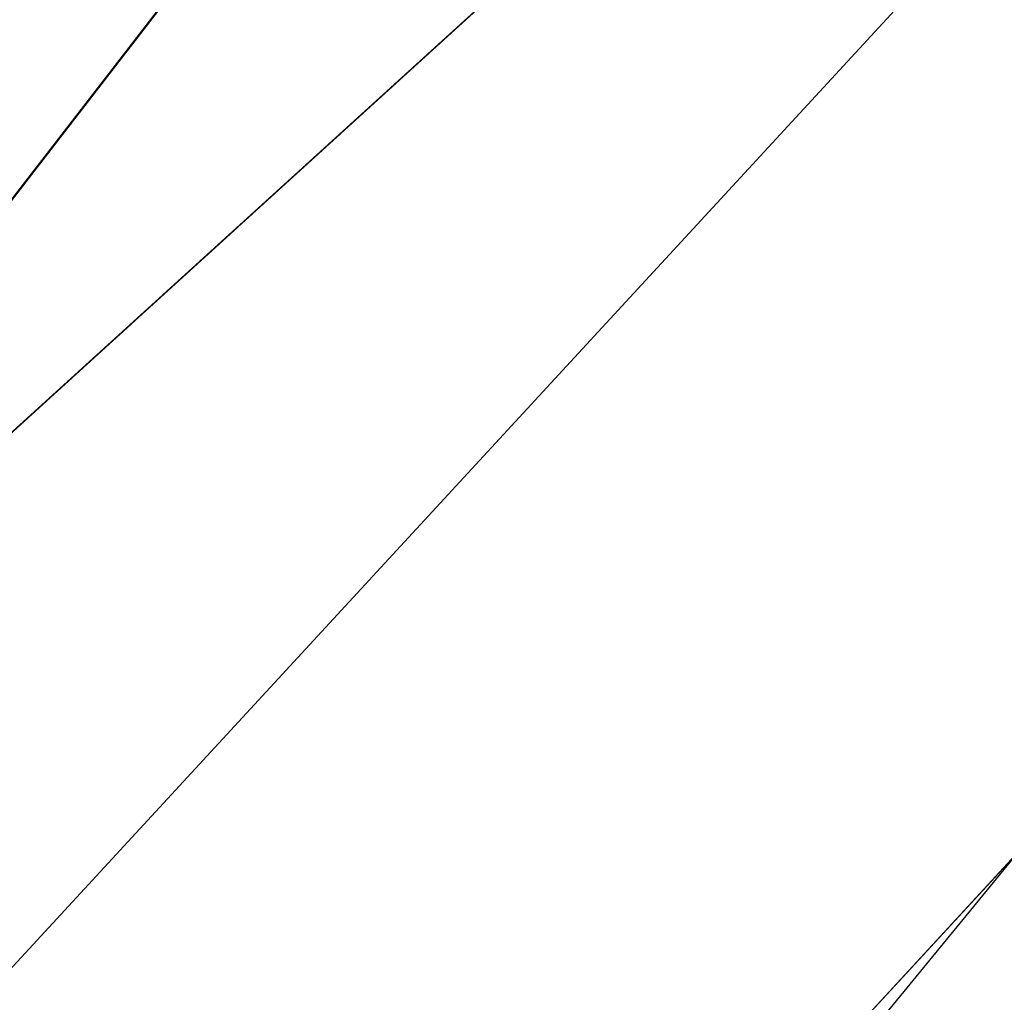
# Model space of a CAD drawing. Extents: x 0.3 to 31.7, y -15.7 to 15.7.
# Tile 61 of 80: x 5.04325 to 5.04963, y -10.87856 to -10.8722. Entities that reach past the tile are written whole.
import ezdxf

# ---------------------------------------------------------------- set-up
doc = ezdxf.new("R2010")
doc.units = 0
doc.header["$MEASUREMENT"] = 0
doc.layers.get('0').update_dxf_attribs({"linetype": 'CONTINUOUS'})

# ---------------------------------------------------------------- blocks, each defined once
blk = doc.blocks.new('LUXORA_ZWIS_DU_Y_STL')
at = {"color": 0}
for p, q in [((5.0392803, -10.8784329, 4.2049988), (5.0887245, -10.8144721, 4.2038051)), ((5.0392803, -10.8784329, 4.2049988), (5.0887245, -10.8144721, 4.2038051)), ((5.0959526, -10.8211391, 4.1460109), (5.0154618, -10.908411, 4.1460109)), ((5.0959526, -10.8211391, 4.1460109), (5.0154618, -10.908411, 4.1460109)), ((5.0202329, -10.9135894, 4.1472049), (5.0959526, -10.8211391, 4.1460109)), ((5.0202329, -10.9135894, 4.1472049), (5.0959526, -10.8211391, 4.1460109)), ((5.0392803, -10.8784329, 4.2049988), (5.099101, -10.8240431, 4.2044788)), ((5.0392803, -10.8784329, 4.2049988), (5.099101, -10.8240431, 4.2044788)), ((5.0433596, -10.8844811, 4.2044788), (5.099101, -10.8240431, 4.2044788)), ((5.0433596, -10.8844811, 4.2044788), (5.099101, -10.8240431, 4.2044788))]:
    blk.add_line(p, q, dxfattribs=at)
mesh = blk.add_polyface(dxfattribs=at)
corners = [(5.0797656, -10.8062107, 4.1966479), (5.0345092, -10.8732557, 4.2038051), (5.0293233, -10.86925, 4.2009663)]
mesh.append_faces([[corners[k] for k in face] for face in [(0, 1, 2)]], dxfattribs={"color": 0})
mesh = blk.add_polyface(dxfattribs=at)
corners = [(5.0887245, -10.8144721, 4.2038051), (5.0345092, -10.8732557, 4.2038051), (5.0797656, -10.8062107, 4.1966479)]
mesh.append_faces([[corners[k] for k in face] for face in [(0, 1, 2)]], dxfattribs={"color": 0})
mesh = blk.add_polyface(dxfattribs=at)
corners = [(5.0887245, -10.8144721, 4.2038051), (5.0392803, -10.8784329, 4.2049988), (5.0345092, -10.8732557, 4.2038051)]
mesh.append_faces([[corners[k] for k in face] for face in [(0, 1, 2)]], dxfattribs={"color": 0})
mesh = blk.add_polyface(dxfattribs=at)
corners = [(5.099101, -10.8240431, 4.2044788), (5.0392803, -10.8784329, 4.2049988), (5.0887245, -10.8144721, 4.2038051)]
mesh.append_faces([[corners[k] for k in face] for face in [(0, 1, 2)]], dxfattribs={"color": 0})
mesh = blk.add_polyface(dxfattribs=at)
corners = [(5.099101, -10.8240431, 4.2044788), (5.0485464, -10.8977563, 4.198515), (5.0433596, -10.8844811, 4.2044788), (5.10852, -10.8327298, 4.198515)]
mesh.append_faces([[corners[k] for k in face] for face in [(0, 1, 2), (1, 0, 3)]], dxfattribs={"vtx0": -1, "color": 0})
mesh = blk.add_polyface(dxfattribs=at)
corners = [(5.10852, -10.8327298, 4.198515), (5.0488828, -10.9100378, 4.1872799), (5.0485464, -10.8977563, 4.198515), (5.1148224, -10.8385425, 4.1872799)]
mesh.append_faces([[corners[k] for k in face] for face in [(0, 1, 2), (1, 0, 3)]], dxfattribs={"vtx0": -1, "color": 0})
mesh = blk.add_polyface(dxfattribs=at)
corners = [(5.137209, -10.8466778, 0.7179133), (5.0463417, -10.9234163, 0.7184334), (5.1274728, -10.8364556, 0.7172396)]
mesh.append_faces([[corners[k] for k in face] for face in [(0, 1, 2)]], dxfattribs={"color": 0})
mesh = blk.add_polyface(dxfattribs=at)
corners = [(5.0488828, -10.9100378, 4.1872799), (5.1165651, -10.8401501, 4.1733473), (5.0442907, -10.918513, 4.1733473), (5.1148224, -10.8385425, 4.1872799)]
mesh.append_faces([[corners[k] for k in face] for face in [(0, 1, 2), (1, 0, 3)]], dxfattribs={"vtx0": -1, "color": 0})
mesh = blk.add_polyface(dxfattribs=at)
corners = [(5.137209, -10.8466778, 0.7179133), (5.0524548, -10.927398, 0.7179133), (5.0463417, -10.9234163, 0.7184334)]
mesh.append_faces([[corners[k] for k in face] for face in [(0, 1, 2)]], dxfattribs={"color": 0})

msp = doc.modelspace()

# ---------------------------------------------------------------- block references
at = {"color": 0}
msp.add_blockref('LUXORA_ZWIS_DU_Y_STL', (0, 0), dxfattribs=at)

doc.saveas('drawing.dxf')
